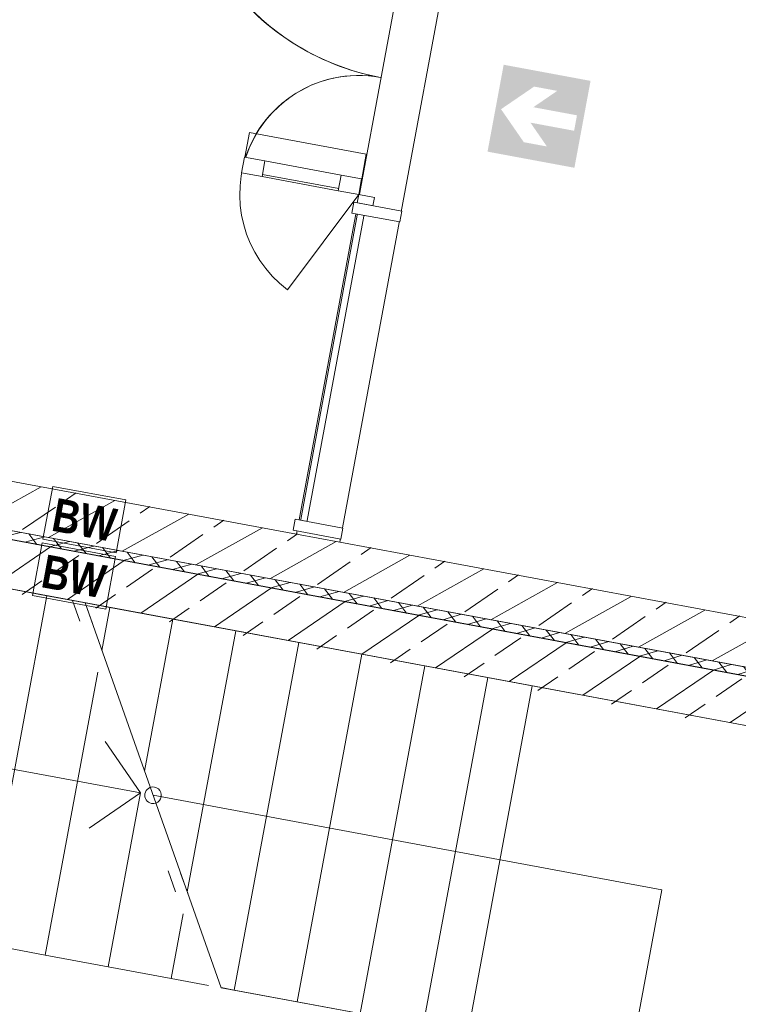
# Model space of a CAD drawing. Header units: metres. Extents: x 0 to 60282398, y -11592309 to 5708004.
# Tile 51 of 136: x 32353351 to 32353354.25, y 5707927.24 to 5707931.69. Entities that reach past the tile are written whole.
import ezdxf

# ---------------------------------------------------------------- set-up
doc = ezdxf.new("R2010")
doc.units = ezdxf.units.M
doc.header["$LTSCALE"] = 0.75
doc.set_wipeout_variables(frame=1)
doc.linetypes.add('10417023$0$#9_Achse', pattern=[1.6, 0.00254, -1.59746])
doc.layers.get('0').update_dxf_attribs({"linetype": 'CONTINUOUS'})
for name, color, linetype, lineweight in [('10417023$0$#9_002_GES I Übersicht Erdgeschoss_1_101_Wand Aussen.A', 7, 'CONTINUOUS', 25), ('10417023$0$#9_002_GES I Übersicht Erdgeschoss_1_104_Decken.A', 7, 'CONTINUOUS', 25), ('10417023$0$#9_002_GES I Übersicht Erdgeschoss_1_115_Außentüren', 7, 'CONTINUOUS', 25), ('10417023$0$#9_002_GES I Übersicht Erdgeschoss_1_607b_Brandschutz 1_100', 7, 'CONTINUOUS', 25), ('10417023$0$#9_002_GES I Übersicht Erdgeschoss_1_Neubau_102_Wand Innen.A', 7, 'CONTINUOUS', 25), ('10417023$0$#9_002_GES I Übersicht Erdgeschoss_1_Neubau_104_Decken.A', 7, 'CONTINUOUS', 25), ('10417023$0$#9_002_GES I Übersicht Erdgeschoss_1_Neubau_108_Treppen.A', 7, 'CONTINUOUS', 25), ('10417023$0$#9_002_GES I Übersicht Erdgeschoss_1_Neubau_115_Außentüren', 7, 'CONTINUOUS', 25), ('10417023$0$Keine', 7, 'CONTINUOUS', 13)]:
    doc.layers.add(name, color=color, linetype=linetype, lineweight=lineweight)
doc.styles.add('10417023$0$Arial Narrow (bold)', font='ARIALNB.TTF')
pattern_1 = [(44.99999999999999, (0, 0), (-0.1697056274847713, 0.1697056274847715), []), (44.99999999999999, (-0.08485281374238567, 0.08485281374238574), (-0.1697056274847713, 0.1697056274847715), [0.18, -0.05999999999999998])]

# ---------------------------------------------------------------- blocks, each defined once
blk = doc.blocks.new('10417023$0$#9_MKO_LP5_ARC_GES_UP_00_002_P_G_modell (3D)')
at = {"layer": '10417023$0$#9_002_GES I Übersicht Erdgeschoss_1_101_Wand Aussen.A', "linetype": 'Continuous', "lineweight": 5, "true_color": 0xff0000}
h = blk.add_hatch(dxfattribs=at)
h.set_pattern_fill('#9_DÄMMUNG__HART_1_0001', color=1, style=0, pattern_type=2)
h.set_pattern_definition([(44.99999999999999, (0, 0), (-0.05656854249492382, 0.05656854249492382), []), (135.0000000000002, (0, 0), (0.05656854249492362, 0.056568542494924), [])])
h.paths.add_polyline_path([(-32353496.34409519, -5707790.51957689), (-32353496.34409519, -5707790.559532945), (-32353480.474228, -5707790.559532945), (-32353480.474228, -5707790.51957689)])
at = {"layer": '10417023$0$#9_002_GES I Übersicht Erdgeschoss_1_607b_Brandschutz 1_100', "linetype": 'Continuous', "lineweight": 0, "true_color": 0xff0000}
h = blk.add_hatch(color=1, dxfattribs=at)
h.paths.add_polyline_path([(-32353493.30935166, -5707788.039576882), (-32353493.30935166, -5707788.439576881), (-32353492.90935166, -5707788.439576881), (-32353492.90935166, -5707788.039576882)])
h.paths.add_polyline_path([(-32353493.15570889, -5707788.111600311), (-32353493.0493617, -5707788.111600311), (-32353493.14230598, -5707788.20406327), (-32353492.941303, -5707788.20406327), (-32353492.941303, -5707788.275090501), (-32353493.14230598, -5707788.275090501), (-32353493.0493617, -5707788.36755345), (-32353493.15570889, -5707788.36755345), (-32353493.28435166, -5707788.239576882)])
at = {"layer": '10417023$0$#9_002_GES I Übersicht Erdgeschoss_1_Neubau_102_Wand Innen.A', "linetype": 'Continuous', "lineweight": 5, "true_color": 0xff0000}
h = blk.add_hatch(dxfattribs=at)
h.set_pattern_fill('#9_BETON__STAHLBETON_0001', color=1, style=0, pattern_type=2)
h.set_pattern_definition(pattern_1)
h.paths.add_polyline_path([(-32353480.474228, -5707790.29957689), (-32353496.12409519, -5707790.29957689), (-32353496.12409519, -5707790.51957689), (-32353480.474228, -5707790.51957689)])
h = blk.add_hatch(dxfattribs=at)
h.set_pattern_fill('#9_BETON__STAHLBETON_0001', color=1, style=0, pattern_type=2)
h.set_pattern_definition(pattern_1)
h.paths.add_polyline_path([(-32353480.474228, -5707790.559532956), (-32353496.72422805, -5707790.559532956), (-32353496.72422805, -5707790.779532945), (-32353480.474228, -5707790.779532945)])
at = {"layer": '10417023$0$#9_002_GES I Übersicht Erdgeschoss_1_101_Wand Aussen.A', "color": 1, "linetype": 'Continuous', "lineweight": 18, "true_color": 0xff0000, "flags": 128}
blk.add_lwpolyline([(-32353496.34409519, -5707790.51957689), (-32353480.474228, -5707790.51957689), (-32353480.474228, -5707790.559532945), (-32353496.34409519, -5707790.559532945)], close=True, dxfattribs=at)
at = {"layer": '10417023$0$#9_002_GES I Übersicht Erdgeschoss_1_104_Decken.A', "color": 1, "linetype": 'Continuous', "lineweight": 13, "true_color": 0xff0000}
blk.add_line((-32353492.6691854, -5707790.779532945), (-32353492.6691854, -5707794.379576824), dxfattribs=at)
at = {"layer": '10417023$0$#9_002_GES I Übersicht Erdgeschoss_1_115_Außentüren', "color": 1, "linetype": 'Continuous', "lineweight": 13, "true_color": 0xff0000}
for centre, radius, start, end in [((-32353493.84708464, -5707787.077939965), 1.119623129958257, 128.4704622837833, 270), ((-32353493.84690876, -5707788.73624318), 0.5386800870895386, 90, 243.7333616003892)]:
    blk.add_arc(centre, radius, start, end, dxfattribs=at)
at = {"layer": '10417023$0$#9_002_GES I Übersicht Erdgeschoss_1_607b_Brandschutz 1_100', "color": 1, "linetype": 'Continuous', "lineweight": 13, "true_color": 0xff0000}
for p, q in [((-32353494.63073091, -5707790.288253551), (-32353494.96823094, -5707790.288253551)), ((-32353494.96823094, -5707790.288253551), (-32353494.96823094, -5707790.530901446)), ((-32353494.63073091, -5707790.530901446), (-32353494.63073091, -5707790.288253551)), ((-32353494.96823094, -5707790.530901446), (-32353494.63073091, -5707790.530901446)), ((-32353494.63073091, -5707790.548209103), (-32353494.96823094, -5707790.548209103)), ((-32353494.96823094, -5707790.548209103), (-32353494.96823094, -5707790.790856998)), ((-32353494.63073091, -5707790.790856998), (-32353494.63073091, -5707790.548209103)), ((-32353494.96823094, -5707790.790856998), (-32353494.63073091, -5707790.790856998))]:
    blk.add_line(p, q, dxfattribs=at)
at = {"layer": '10417023$0$#9_002_GES I Übersicht Erdgeschoss_1_Neubau_102_Wand Innen.A', "color": 1, "linetype": 'Continuous', "lineweight": 13, "true_color": 0xff0000}
for p, q in [((-32353493.84409508, -5707786.179576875), (-32353493.84409508, -5707790.299577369)), ((-32353493.64409484, -5707786.179576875), (-32353493.64409484, -5707790.299577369)), ((-32353493.64409484, -5707790.299577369), (-32353493.84409508, -5707790.299577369))]:
    blk.add_line(p, q, dxfattribs=at)
at = {"layer": '10417023$0$#9_002_GES I Übersicht Erdgeschoss_1_Neubau_102_Wand Innen.A', "color": 1, "linetype": 'Continuous', "lineweight": 18, "true_color": 0xff0000}
for p, q in [((-32353493.84409519, -5707790.29957689), (-32353496.12409519, -5707790.29957689)), ((-32353493.64409484, -5707790.299577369), (-32353493.84409508, -5707790.299577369)), ((-32353480.474228, -5707790.29957689), (-32353493.64409519, -5707790.29957689)), ((-32353496.12409519, -5707790.51957689), (-32353480.474228, -5707790.51957689)), ((-32353480.474228, -5707790.559532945), (-32353496.72422793, -5707790.559532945)), ((-32353496.72422793, -5707790.779532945), (-32353491.12424844, -5707790.779532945))]:
    blk.add_line(p, q, dxfattribs=at)
at = {"layer": '10417023$0$#9_002_GES I Übersicht Erdgeschoss_1_Neubau_104_Decken.A', "color": 1, "linetype": 'Continuous', "lineweight": 13, "true_color": 0xff0000, "flags": 128}
for points in [[(-32353499.24365664, -5707781.952985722), (-32353499.24365668, -5707777.242828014), (-32353491.34430819, -5707777.240905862), (-32353491.34429377, -5707777.249004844), (-32353488.711808, -5707777.242914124), (-32353474.36909785, -5707777.203502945), (-32353467.58052395, -5707777.184627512), (-32353458.71420428, -5707777.159975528), (-32353458.7142043, -5707776.82162203), (-32353452.08528951, -5707776.852814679), (-32353452.08528951, -5707777.242828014), (-32353452.08528951, -5707779.426313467), (-32353449.88417032, -5707779.426313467), (-32353449.88417032, -5707779.646313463), (-32353454.47117382, -5707779.646313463), (-32353454.47117382, -5707790.51957689), (-32353496.34426422, -5707790.51957689), (-32353496.34426422, -5707785.84991685), (-32353499.24365677, -5707785.84991685)], [(-32353491.64409519, -5707777.192828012), (-32353499.24365668, -5707777.192828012), (-32353499.24365668, -5707790.51957689), (-32353454.47117381, -5707790.51957689), (-32353454.47117381, -5707779.376313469), (-32353454.47117381, -5707776.841971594), (-32353458.7151397, -5707776.821626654), (-32353458.71420428, -5707777.159982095), (-32353462.62409527, -5707777.170791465), (-32353462.62409527, -5707788.759576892), (-32353491.64409519, -5707788.759576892)], [(-32353502.88381506, -5707792.679515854), (-32353502.88381511, -5707803.129576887), (-32353502.84381653, -5707803.129576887), (-32353502.84381653, -5707809.004576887), (-32353499.08931621, -5707809.004576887), (-32353497.57443247, -5707809.004576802), (-32353497.57443247, -5707810.154576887), (-32353495.52481159, -5707810.154576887), (-32353495.52560609, -5707813.099577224), (-32353472.62422376, -5707813.099576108), (-32353472.62422743, -5707808.219546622), (-32353469.004228, -5707808.219576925), (-32353469.004228, -5707794.11457689), (-32353469.004228, -5707790.779532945), (-32353469.004228, -5707790.559532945), (-32353477.474228, -5707790.559532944), (-32353480.474228, -5707790.559532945), (-32353491.124228, -5707790.559532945), (-32353498.444228, -5707790.559532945), (-32353498.444228, -5707792.679576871)], [(-32353498.22421727, -5707790.559532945), (-32353502.84380439, -5707790.559532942), (-32353502.84380439, -5707813.099576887), (-32353495.47442851, -5707813.099576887), (-32353495.47442851, -5707809.05457689), (-32353482.84109309, -5707809.05457689), (-32353482.84357996, -5707813.099573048), (-32353472.62421726, -5707813.099573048), (-32353472.62421726, -5707811.259577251), (-32353472.62421726, -5707806.979589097), (-32353469.00380439, -5707806.979589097), (-32353469.00380439, -5707790.559532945)], [(-32353496.6442301, -5707795.47957689), (-32353498.224228, -5707795.47957689), (-32353498.224228, -5707792.51957689), (-32353498.224228, -5707790.779532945), (-32353491.124228, -5707790.779532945), (-32353491.124228, -5707794.37957689), (-32353496.6442301, -5707794.37957689)], [(-32353498.22421727, -5707792.77957689), (-32353498.22421727, -5707790.779532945), (-32353491.1242156, -5707790.779532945), (-32353491.12420795, -5707794.379576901), (-32353496.64421937, -5707794.37957689), (-32353496.64421937, -5707795.27957689), (-32353498.22421727, -5707795.27957689)]]:
    blk.add_lwpolyline(points, close=True, dxfattribs=at)
at = {"layer": '10417023$0$#9_002_GES I Übersicht Erdgeschoss_1_Neubau_108_Treppen.A', "color": 1, "linetype": 'Continuous', "lineweight": 13, "true_color": 0xff0000}
for p, q in [((-32353494.9041584, -5707790.779576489), (-32353495.19415874, -5707790.779576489)), ((-32353494.9041584, -5707792.379576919), (-32353494.9041584, -5707790.779576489)), ((-32353494.9041584, -5707790.779576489), (-32353494.9041584, -5707792.379576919)), ((-32353494.78590794, -5707790.779576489), (-32353494.9041584, -5707790.779576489)), ((-32353494.61402813, -5707790.779489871), (-32353494.72817436, -5707790.779489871)), ((-32353492.87415746, -5707790.779576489), (-32353494.72817292, -5707790.779576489)), ((-32353494.72817292, -5707790.779576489), (-32353493.80441263, -5707792.379576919)), ((-32353494.61402813, -5707790.977197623), (-32353494.61402813, -5707790.779489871)), ((-32353494.61402813, -5707790.779489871), (-32353494.61402813, -5707790.977197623)), ((-32353494.3240278, -5707790.779489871), (-32353494.61402813, -5707790.779489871)), ((-32353494.3240278, -5707791.479492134), (-32353494.3240278, -5707790.779489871)), ((-32353494.3240278, -5707790.779489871), (-32353494.3240278, -5707791.479492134)), ((-32353494.0340289, -5707790.779489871), (-32353494.3240278, -5707790.779489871)), ((-32353494.0340289, -5707791.981786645), (-32353494.0340289, -5707790.779489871)), ((-32353494.0340289, -5707790.779489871), (-32353494.0340289, -5707791.981786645)), ((-32353493.74402856, -5707790.779489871), (-32353494.0340289, -5707790.779489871)), ((-32353493.74402856, -5707792.379490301), (-32353493.74402856, -5707790.779489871)), ((-32353493.74402856, -5707790.779489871), (-32353493.74402856, -5707792.379490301)), ((-32353493.45402822, -5707790.779489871), (-32353493.74402856, -5707790.779489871)), ((-32353493.45402822, -5707792.379490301), (-32353493.45402822, -5707790.779489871)), ((-32353493.45402822, -5707790.779489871), (-32353493.45402822, -5707792.379490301)), ((-32353493.16402788, -5707790.779489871), (-32353493.45402822, -5707790.779489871)), ((-32353493.16402788, -5707792.379490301), (-32353493.16402788, -5707790.779489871)), ((-32353493.16402788, -5707790.779489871), (-32353493.16402788, -5707792.379490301)), ((-32353492.87402754, -5707790.779489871), (-32353493.16402788, -5707790.779489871)), ((-32353491.12418573, -5707790.779576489), (-32353492.87415746, -5707790.779576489)), ((-32353492.87402898, -5707792.379490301), (-32353492.87402754, -5707790.779489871)), ((-32353492.87402754, -5707790.779489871), (-32353492.87402898, -5707792.379490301)), ((-32353491.12424203, -5707790.779488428), (-32353492.87402754, -5707790.779489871)), ((-32353494.61415806, -5707792.379576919), (-32353494.61415806, -5707791.077057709)), ((-32353494.61415806, -5707791.077057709), (-32353494.61415806, -5707792.379576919)), ((-32353494.3240278, -5707791.579575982), (-32353494.52402803, -5707791.379577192)), ((-32353496.06415831, -5707791.579575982), (-32353494.3240278, -5707791.579575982)), ((-32353494.52402803, -5707791.779576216), (-32353494.3240278, -5707791.579575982)), ((-32353494.32415772, -5707792.379576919), (-32353494.32415772, -5707791.57935222)), ((-32353494.32415772, -5707791.57935222), (-32353494.32415772, -5707792.379576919)), ((-32353494.26629421, -5707791.579489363), (-32353492.87402898, -5707791.579489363)), ((-32353494.26629277, -5707791.579575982), (-32353492.87415746, -5707791.579575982)), ((-32353492.87415746, -5707791.579575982), (-32353491.92418522, -5707791.579575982)), ((-32353492.87402898, -5707791.579489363), (-32353491.92424152, -5707791.579489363)), ((-32353491.92424152, -5707791.579489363), (-32353491.92424008, -5707793.579576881)), ((-32353491.92418522, -5707791.579575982), (-32353491.92418522, -5707793.579664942)), ((-32353494.03415882, -5707792.379576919), (-32353494.03415882, -5707792.08164673)), ((-32353494.03415882, -5707792.08164673), (-32353494.03415882, -5707792.379576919)), ((-32353494.9041584, -5707792.379576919), (-32353494.61415806, -5707792.379576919)), ((-32353494.61415806, -5707792.379576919), (-32353494.32415772, -5707792.379576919)), ((-32353494.32415772, -5707792.379576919), (-32353494.03415882, -5707792.379576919)), ((-32353494.03415882, -5707792.379576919), (-32353493.86214765, -5707792.379576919)), ((-32353493.80441552, -5707792.379490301), (-32353493.74402856, -5707792.379490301)), ((-32353493.80441263, -5707792.379576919), (-32353492.87415746, -5707792.379576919)), ((-32353493.74402856, -5707792.379490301), (-32353493.45402822, -5707792.379490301)), ((-32353493.45402822, -5707792.379490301), (-32353493.16402788, -5707792.379490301))]:
    blk.add_line(p, q, dxfattribs=at)
at = {"layer": '10417023$0$#9_002_GES I Übersicht Erdgeschoss_1_Neubau_108_Treppen.A', "color": 1, "linetype": '10417023$0$#9_Achse', "lineweight": 13, "true_color": 0xff0000}
for p, q in [((-32353494.78590794, -5707790.779576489), (-32353493.86214765, -5707792.379576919)), ((-32353494.72817436, -5707790.779489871), (-32353493.80441552, -5707792.379490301))]:
    blk.add_line(p, q, dxfattribs=at)
at = {"layer": '10417023$0$#9_002_GES I Übersicht Erdgeschoss_1_Neubau_108_Treppen.A', "color": 1, "linetype": 'Continuous', "lineweight": 13, "true_color": 0xff0000}
for start, end in [(90.00001165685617, 270.0000116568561), (270.0000116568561, 90.00001165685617)]:
    blk.add_arc((-32353494.26629487, -5707791.57948953), 0.03750000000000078, start, end, dxfattribs=at)
at = {"layer": '10417023$0$#9_002_GES I Übersicht Erdgeschoss_1_Neubau_115_Außentüren', "color": 1, "linetype": 'Continuous', "lineweight": 13, "true_color": 0xff0000}
blk.add_arc((-32353493.84724465, -5707787.077916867), 1.119999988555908, 179.9999998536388, 270.0000001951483, dxfattribs=at)
at = {"layer": '10417023$0$#9_002_GES I Übersicht Erdgeschoss_1_607b_Brandschutz 1_100', "color": 1, "true_color": 0xff0000, "char_height": 0.1502737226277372, "attachment_point": 5, "line_spacing_factor": 1.002187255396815, "style": '10417023$0$Arial Narrow (bold)'}
for insert in [(-32353494.79948075, -5707790.41098956), (-32353494.79948075, -5707790.670945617)]:
    blk.add_mtext('BW ', dxfattribs=dict(at, insert=insert))
at = {"color": 1, "linetype": 'Continuous', "lineweight": 5, "true_color": 0xff0000}
for points in [[(-32353493.941244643, -5707788.66486877), (-32353494.29219656, -5707788.66486877), (-32353494.29219656, -5707788.73686877), (-32353493.941244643, -5707788.73686877)], [(-32353493.837244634, -5707788.804868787), (-32353493.837244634, -5707790.254576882), (-32353493.807244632, -5707790.254576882), (-32353493.807244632, -5707788.804868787)]]:
    blk.add_wipeout(points, dxfattribs=at).dxf.layer = '10417023$0$#9_002_GES I Übersicht Erdgeschoss_1_Neubau_115_Außentüren'
at = {"layer": '10417023$0$#9_002_GES I Übersicht Erdgeschoss_1_Neubau_115_Außentüren', "color": 1, "linetype": 'Continuous', "lineweight": 13, "true_color": 0xff0000}
for p, q in [((-32353493.94124403, -5707788.664869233), (-32353494.29219723, -5707788.664869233)), ((-32353493.94124403, -5707788.726868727), (-32353494.29219723, -5707788.726868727)), ((-32353493.94124403, -5707788.73686874), (-32353494.29219723, -5707788.73686874))]:
    blk.add_line(p, q, dxfattribs=at)
at = {"layer": '10417023$0$#9_002_GES I Übersicht Erdgeschoss_1_Neubau_115_Außentüren', "color": 1, "linetype": 'Continuous', "lineweight": 13, "true_color": 0xff0000, "flags": 128}
for points in [[(-32353493.94124464, -5707788.66486877), (-32353494.29219656, -5707788.66486877), (-32353494.29219656, -5707788.73686877), (-32353493.94124464, -5707788.73686877)], [(-32353493.83724464, -5707788.804868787), (-32353493.80724464, -5707788.804868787), (-32353493.80724464, -5707790.254576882), (-32353493.83724464, -5707790.254576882)]]:
    blk.add_lwpolyline(points, close=True, dxfattribs=at)
at = {"layer": '10417023$0$#9_002_GES I Übersicht Erdgeschoss_1_Neubau_115_Außentüren', "color": 1, "linetype": 'Continuous', "lineweight": 13, "true_color": 0xff0000}
blk.add_arc((-32353493.84724464, -5707788.736868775), 0.5389519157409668, 90, 179.9999998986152, dxfattribs=at)
at = {"color": 1, "linetype": 'Continuous', "lineweight": 5, "true_color": 0xff0000}
for points in [[(-32353494.292196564, -5707788.66486877), (-32353494.38619656, -5707788.66486877), (-32353494.38619656, -5707788.73686877), (-32353494.292196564, -5707788.73686877)], [(-32353493.847244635, -5707788.66486877), (-32353493.941244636, -5707788.66486877), (-32353493.941244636, -5707788.73686877), (-32353493.847244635, -5707788.73686877)], [(-32353493.86224464, -5707790.284576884), (-32353493.64224464, -5707790.284576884), (-32353493.64224464, -5707790.234576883), (-32353493.86224464, -5707790.234576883)]]:
    blk.add_wipeout(points, dxfattribs=at).dxf.layer = '10417023$0$#9_002_GES I Übersicht Erdgeschoss_1_Neubau_115_Außentüren'
at = {"layer": '10417023$0$#9_002_GES I Übersicht Erdgeschoss_1_115_Außentüren', "color": 1, "linetype": 'Continuous', "lineweight": 13, "true_color": 0xff0000, "flags": 128}
blk.add_lwpolyline([(-32353494.38425727, -5707788.665002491), (-32353494.38425727, -5707788.550533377), (-32353493.84690876, -5707788.550533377), (-32353493.84690876, -5707788.665002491)], dxfattribs=at)
at = {"layer": '10417023$0$#9_002_GES I Übersicht Erdgeschoss_1_Neubau_115_Außentüren', "color": 1, "linetype": 'Continuous', "lineweight": 13, "true_color": 0xff0000, "flags": 128}
for points in [[(-32353494.29219656, -5707788.66486877), (-32353494.38619656, -5707788.66486877), (-32353494.38619656, -5707788.73686877), (-32353494.29219656, -5707788.73686877)], [(-32353493.84724464, -5707788.66486877), (-32353493.94124464, -5707788.66486877), (-32353493.94124464, -5707788.73686877), (-32353493.84724464, -5707788.73686877)], [(-32353493.86224464, -5707790.284576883), (-32353493.86224464, -5707790.234576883), (-32353493.64224464, -5707790.234576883), (-32353493.64224464, -5707790.284576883)]]:
    blk.add_lwpolyline(points, close=True, dxfattribs=at)
at = {"color": 1, "linetype": 'Continuous', "lineweight": 5, "true_color": 0xff0000}
blk.add_wipeout([(-32353493.847244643, -5707788.774868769), (-32353493.775244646, -5707788.774868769), (-32353493.775244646, -5707788.736868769), (-32353493.847244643, -5707788.736868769)], dxfattribs=at).dxf.layer = '10417023$0$#9_002_GES I Übersicht Erdgeschoss_1_Neubau_115_Außentüren'
at = {"layer": '10417023$0$#9_002_GES I Übersicht Erdgeschoss_1_Neubau_115_Außentüren', "color": 1, "linetype": 'Continuous', "lineweight": 13, "true_color": 0xff0000, "flags": 128}
blk.add_lwpolyline([(-32353493.84724464, -5707788.77486877), (-32353493.84724464, -5707788.73686877), (-32353493.77524464, -5707788.73686877), (-32353493.77524464, -5707788.77486877)], close=True, dxfattribs=at)
at = {"color": 1, "linetype": 'Continuous', "lineweight": 5, "true_color": 0xff0000}
blk.add_wipeout([(-32353493.86224464, -5707788.824868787), (-32353493.64224464, -5707788.824868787), (-32353493.64224464, -5707788.774868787), (-32353493.86224464, -5707788.774868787)], dxfattribs=at).dxf.layer = '10417023$0$#9_002_GES I Übersicht Erdgeschoss_1_Neubau_115_Außentüren'
at = {"layer": '10417023$0$#9_002_GES I Übersicht Erdgeschoss_1_115_Außentüren', "color": 1, "linetype": 'Continuous', "lineweight": 13, "true_color": 0xff0000}
blk.add_line((-32353493.84690876, -5707788.736243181), (-32353494.08530116, -5707789.219301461), dxfattribs=at)
at = {"layer": '10417023$0$#9_002_GES I Übersicht Erdgeschoss_1_Neubau_115_Außentüren', "color": 1, "linetype": 'Continuous', "lineweight": 13, "true_color": 0xff0000, "flags": 128}
blk.add_lwpolyline([(-32353493.86224464, -5707788.824868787), (-32353493.86224464, -5707788.774868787), (-32353493.64224464, -5707788.774868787), (-32353493.64224464, -5707788.824868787)], close=True, dxfattribs=at)
blk = doc.blocks.new('10417023$0$2_MKO_LP5_LAN_GES_UP_00_002_V_A (3D)')
at = {"layer": '10417023$0$Keine'}
blk.add_blockref('10417023$0$#9_MKO_LP5_ARC_GES_UP_00_002_P_G_modell (3D)', (0, 0), dxfattribs=at)
blk = doc.blocks.new('10417023')
at = {"layer": '10417023$0$Keine', "rotation": 349.4819372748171}
blk.add_blockref('10417023$0$2_MKO_LP5_LAN_GES_UP_00_002_V_A (3D)', (65205154.93137175, 5413829.557758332), dxfattribs=at)

msp = doc.modelspace()

# ---------------------------------------------------------------- block references
msp.add_blockref('10417023', (0, 0))

doc.saveas('drawing.dxf')
